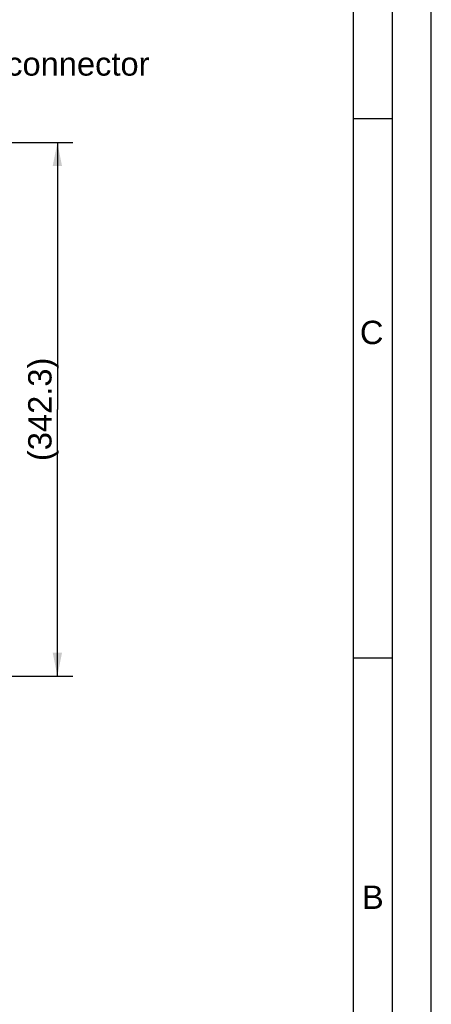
# Model space of a CAD drawing. Header units: millimetres. Extents: x 0 to 420, y 0 to 297.
# Tile 71 of 72: x 367 to 420, y 104 to 230. Entities that reach past the tile are written whole.
import ezdxf

# ---------------------------------------------------------------- set-up
doc = ezdxf.new("R2010")
doc.units = ezdxf.units.MM
doc.header["$LTSCALE"] = 23.1
doc.layers.get('0').update_dxf_attribs({"linetype": 'CONTINUOUS'})
doc.layers.add('DETAIL', color=7, linetype='CONTINUOUS')
doc.layers.add('DIMENSION', color=7, linetype='CONTINUOUS')
doc.styles.get("Standard").update_dxf_attribs({"font": 'arial.ttf'})
doc.styles.add('TEXTSTYLE_2', font='arial.ttf')
doc.dimstyles.new('DIMSTYLE_13', dxfattribs={"dimtxt": 3, "dimasz": 3, "dimexe": 0.18, "dimexo": 0.0625, "dimgap": 0.09, "dimtad": 1, "dimdec": 1, "dimlfac": 5, "dimdsep": 46, "dimtxsty": 'STANDARD', "dimblk": '_FILLED', "dimblk1": '_FILLED', "dimblk2": '_FILLED', "dimcen": 0.09, "dimadec": 0, "dimazin": 0, "dimtp": 0.5, "dimtm": 0.5, "dimtfac": 1, "dimtdec": 1, "dimtofl": 0, "dimtmove": 0, "dimatfit": 3, "dimldrblk": '_FILLED', "dimfxl": 1, "dimtolj": 1, "dimarcsym": 0})

# ---------------------------------------------------------------- blocks, each defined once
blk = doc.blocks.new('_FILLED')
at = {"color": 0, "linetype": 'BYBLOCK'}
blk.add_solid([(0, 0), (-1, 0.2), (-1, -0.2)], dxfattribs=at)
blk = doc.blocks.new('*D20')
at = {"layer": 'DIMENSION', "color": 2, "linetype": 'CONTINUOUS'}
for p, q in [((335.97, 214.63), (373.98, 214.63)), ((371.98, 214.63), (371.98, 180.4)), ((371.98, 146.17), (371.98, 180.4)), ((354.98, 146.17), (373.98, 146.17))]:
    blk.add_line(p, q, dxfattribs=at)
at = {"layer": 'DIMENSION', "color": 2, "linetype": 'CONTINUOUS', "xscale": 3, "yscale": 3, "zscale": 3}
for p, rotation in [((371.98, 214.63), 90), ((371.98, 146.17), 270)]:
    blk.add_blockref('_FILLED', p, dxfattribs=dict(at, rotation=rotation))
at = {"layer": 'DIMENSION', "color": 2, "linetype": 'CONTINUOUS', "insert": (368.23, 180.4), "char_height": 3, "width": 13.2714, "attachment_point": 2, "rotation": 90, "line_spacing_factor": 0.9}
blk.add_mtext('(342.3)', dxfattribs=at)

msp = doc.modelspace()

# ---------------------------------------------------------------- linework, layer by layer
at = {"color": 2, "linetype": 'CONTINUOUS'}
for p, q in [((420, 0), (420, 297)), ((415, 5), (415, 292)), ((410, 217.75), (415, 217.75)), ((410, 148.5), (415, 148.5))]:
    msp.add_line(p, q, dxfattribs=at)
at = {"color": 7, "linetype": 'CONTINUOUS'}
msp.add_line((410, 10), (410, 287), dxfattribs=at)

# ---------------------------------------------------------------- texts
at = {"color": 2, "linetype": 'CONTINUOUS', "char_height": 3, "attachment_point": 1, "line_spacing_factor": 0.9, "style": 'TEXTSTYLE_2'}
for s, insert, width in [('C', (410.82943, 191.77353), 3.0223048), ('B', (411.08948, 119.28251), 2.7881041)]:
    msp.add_mtext(s, dxfattribs=dict(at, insert=insert, width=width))
at = {"layer": 'DETAIL', "color": 2, "linetype": 'CONTINUOUS', "insert": (352.59187, 226.23259), "char_height": 3, "width": 31.2379182, "attachment_point": 1, "line_spacing_factor": 0.9}
msp.add_mtext('Signal connector', dxfattribs=at)

# ---------------------------------------------------------------- dimensions: what is measured, and where the dimension line sits
at = {"layer": 'DIMENSION', "color": 2, "linetype": 'CONTINUOUS'}
dim = msp.add_linear_dim(base=(371.98229, 146.17351), p1=(335.97251, 214.63259), p2=(354.98229, 146.17351), angle=270, text='(<>)', dimstyle='DIMSTYLE_13', dxfattribs=at)
dim.commit()
dim.dimension.update_dxf_attribs({"geometry": '*D20', "text_midpoint": (371.06277, 178.44551), "dimtype": 160})

doc.saveas('drawing.dxf')
